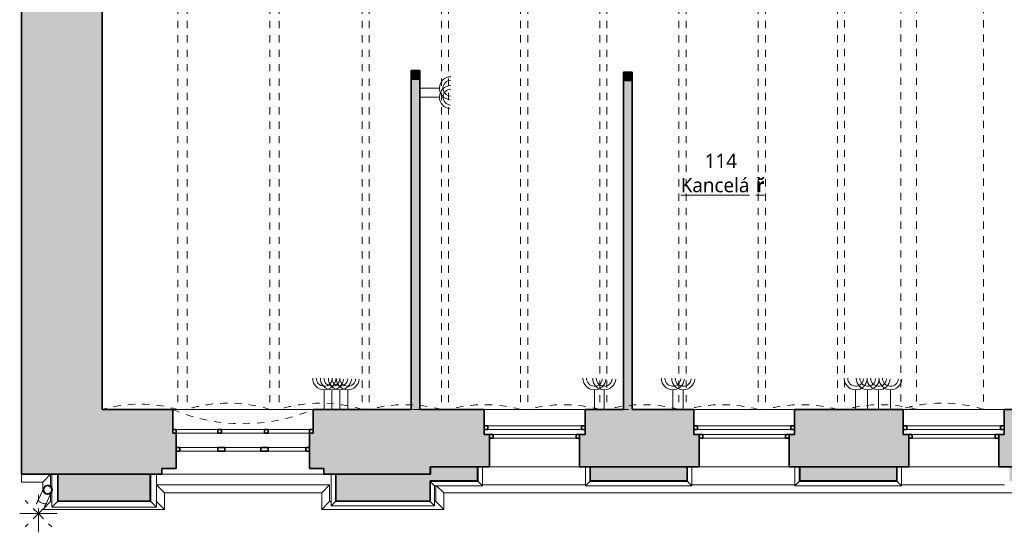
# Model space of a CAD drawing. Header units: metres. Extents: x -0.3 to 46.2, y -4.9 to 27.9.
# Tile 1 of 18: x -0.3 to 13.4, y -0.4 to 6.8. Entities that reach past the tile are written whole.
import ezdxf

# ---------------------------------------------------------------- set-up
doc = ezdxf.new("R2010")
doc.units = ezdxf.units.M
doc.linetypes.add('AV - Cerch_ 1 tecka 4mm', pattern=[0.006, 0.004, -0.001, 0, -0.001])
doc.linetypes.add('AV - Tecka 1mm', pattern=[0.001, 0, -0.001])
doc.layers.add('AV-MISTNOSTI', color=5, linetype='Continuous', lineweight=5, true_color=0x0000ff)
doc.layers.add('AV-TEXTY', color=5, linetype='Continuous', lineweight=13, true_color=0x0000ff)
doc.layers.add('AV-SRAFY', color=7, linetype='Continuous', lineweight=35)
doc.layers.add('AV-STAVBA', color=7, linetype='Continuous', lineweight=18)
doc.styles.add('Trebuchet MS_B', font='trebuc.ttf', dxfattribs={"height": 0.2})

# ---------------------------------------------------------------- blocks, each defined once
blk = doc.blocks.new('SCO_Koncepční obdelníkový sloup - 120_120-1490004-1NP')
at = {"layer": 'AV-STAVBA', "true_color": 0xcccccc}
blk.add_hatch(color=254, dxfattribs=at).paths.add_polyline_path([(0.06, -0.06), (0.06, 0.06), (-0.06, 0.06), (-0.06, -0.06)])
at = {"layer": 'AV-STAVBA', "color": 254, "true_color": 0xcccccc}
for p, q in [((0.06, 0.06), (-0.06, -0.06)), ((-0.06, 0.06), (0.06, -0.06))]:
    blk.add_line(p, q, dxfattribs=at)
at = {"layer": 'AV-STAVBA', "color": 254, "lineweight": 35, "true_color": 0xcccccc}
for p, q in [((0.06, 0.06), (-0.06, 0.06)), ((-0.06, 0.06), (-0.06, -0.06)), ((0.06, -0.06), (0.06, 0.06)), ((-0.06, -0.06), (0.06, -0.06))]:
    blk.add_line(p, q, dxfattribs=at)
blk = doc.blocks.new('SCO_Koncepční obdelníkový sloup - 120_120-1490005-1NP')
at = {"layer": 'AV-STAVBA', "true_color": 0xcccccc}
blk.add_hatch(color=254, dxfattribs=at).paths.add_polyline_path([(0.06, -0.06), (0.06, 0.06), (-0.06, 0.06), (-0.06, -0.06)])
at = {"layer": 'AV-STAVBA', "color": 254, "true_color": 0xcccccc}
for p, q in [((0.06, 0.06), (-0.06, -0.06)), ((-0.06, 0.06), (0.06, -0.06))]:
    blk.add_line(p, q, dxfattribs=at)
at = {"layer": 'AV-STAVBA', "color": 254, "lineweight": 35, "true_color": 0xcccccc}
for p, q in [((0.06, 0.06), (-0.06, 0.06)), ((-0.06, 0.06), (-0.06, -0.06)), ((0.06, -0.06), (0.06, 0.06)), ((-0.06, -0.06), (0.06, -0.06))]:
    blk.add_line(p, q, dxfattribs=at)
blk = doc.blocks.new('WI_3-3_dvojité_vnější půlkruhové nadpraží - 1850x2900-1560097-1NP')
at = {"layer": 'AV-STAVBA', "color": 254, "linetype": 'AV - Cerch_ 1 tecka 4mm', "lineweight": 13, "true_color": 0xcccccc}
for p, q in [((0.975, 0.45), (-0.975, 0.45)), ((-0.975, 0.45), (0.975, 0.45)), ((0.925, 0.45), (-0.925, 0.45)), ((0.975, -0.45), (-0.975, -0.45)), ((0.925, -0.45), (-0.925, -0.45)), ((-0.925, -0.45), (0.925, -0.45))]:
    blk.add_line(p, q, dxfattribs=at)
at = {"layer": 'AV-STAVBA', "color": 254, "lineweight": 35, "true_color": 0xcccccc}
for p, q in [((-0.925, 0.17), (-0.975, 0.17)), ((-0.925, 0.12), (-0.925, 0.17)), ((-0.3, 0.17), (-0.35, 0.17)), ((-0.35, 0.17), (-0.35, 0.12)), ((-0.3, 0.12), (-0.3, 0.17)), ((0.35, 0.17), (0.3, 0.17)), ((0.3, 0.17), (0.3, 0.12)), ((0.35, 0.12), (0.35, 0.17)), ((0.975, 0.17), (0.925, 0.17)), ((0.925, 0.17), (0.925, 0.12)), ((-0.35, 0.12), (-0.3, 0.12)), ((0.3, 0.12), (0.35, 0.12)), ((-0.925, -0.08), (-0.875, -0.08)), ((-0.875, -0.13), (-0.925, -0.13)), ((-0.875, -0.08), (-0.875, -0.13)), ((-0.35, -0.13), (-0.35, -0.08)), ((-0.35, -0.08), (-0.25, -0.08)), ((-0.25, -0.13), (-0.35, -0.13)), ((-0.25, -0.08), (-0.25, -0.13)), ((0.25, -0.13), (0.25, -0.08)), ((0.25, -0.08), (0.35, -0.08)), ((0.35, -0.13), (0.25, -0.13)), ((0.35, -0.08), (0.35, -0.13)), ((0.875, -0.13), (0.875, -0.08)), ((0.875, -0.08), (0.925, -0.08)), ((0.925, -0.13), (0.875, -0.13))]:
    blk.add_line(p, q, dxfattribs=at)
at = {"layer": 'AV-STAVBA', "color": 254, "true_color": 0xcccccc}
for p, q in [((-0.975, 0.12), (-0.975, 0.17)), ((-0.975, 0.17), (0.975, 0.17)), ((-0.925, 0.17), (-0.35, 0.17)), ((-0.925, 0.12), (-0.925, 0.17)), ((-0.3, 0.17), (0.3, 0.17)), ((0.35, 0.17), (0.925, 0.17)), ((0.925, 0.12), (0.925, 0.17)), ((0.975, 0.12), (0.975, 0.17)), ((-0.975, 0.12), (0.975, 0.12)), ((-0.35, 0.12), (-0.925, 0.12)), ((0.3, 0.12), (-0.3, 0.12)), ((0.925, 0.12), (0.35, 0.12)), ((-0.925, -0.08), (-0.925, -0.13)), ((-0.925, -0.08), (0.925, -0.08)), ((-0.925, -0.13), (0.925, -0.13)), ((-0.35, -0.08), (-0.875, -0.08)), ((-0.875, -0.08), (-0.875, -0.13)), ((-0.875, -0.13), (-0.35, -0.13)), ((0.25, -0.08), (-0.25, -0.08)), ((-0.25, -0.13), (0.25, -0.13)), ((0.875, -0.08), (0.35, -0.08)), ((0.35, -0.13), (0.875, -0.13)), ((0.875, -0.08), (0.875, -0.13)), ((0.925, -0.08), (0.925, -0.13))]:
    blk.add_line(p, q, dxfattribs=at)
blk = doc.blocks.new('GM_Nika s klenutým nadpražím - 1950x2970-1315500-1NP')
at = {"layer": 'AV-STAVBA', "color": 254, "linetype": 'AV - Cerch_ 1 tecka 4mm', "lineweight": 13, "true_color": 0xcccccc}
for p, q in [((0.975, 0.45), (-0.975, 0.45)), ((0.975, -0.45), (-0.975, -0.45))]:
    blk.add_line(p, q, dxfattribs=at)
blk.add_arc((0, 2.727), 2.477, 246.8156, 293.1844, dxfattribs=at)
blk = doc.blocks.new('GM_Void_valená klenba - GM_Void_valená klenba-1557070-1NP')
at = {"layer": 'AV-STAVBA', "color": 254, "linetype": 'AV - Cerch_ 1 tecka 4mm', "lineweight": 13, "true_color": 0xcccccc}
for p, q in [((-0.525, 3.1), (-0.525, -3.1)), ((-0.525, 3.1), (0.525, 3.1)), ((0.525, 3.1), (0.525, -3.1)), ((-0.525, -3.1), (0.525, -3.1))]:
    blk.add_line(p, q, dxfattribs=at)
for centre, start, end in [((0, 4.957), 254.2155, 285.7845), ((0, -4.957), 74.2155, 105.7845)]:
    blk.add_arc(centre, 1.93, start, end, dxfattribs=at)
blk = doc.blocks.new('GM_Void_valená klenba - GM_Void_valená klenba-1557069-1NP')
at = {"layer": 'AV-STAVBA', "color": 254, "linetype": 'AV - Cerch_ 1 tecka 4mm', "lineweight": 13, "true_color": 0xcccccc}
for p, q in [((-0.575, 3.1), (-0.575, -3.1)), ((-0.575, 3.1), (0.575, 3.1)), ((0.575, 3.1), (0.575, -3.1)), ((-0.575, -3.1), (0.575, -3.1))]:
    blk.add_line(p, q, dxfattribs=at)
for centre, start, end in [((0, 4.942), 252.6668, 287.3332), ((0, -4.942), 72.6668, 107.3332)]:
    blk.add_arc(centre, 1.93, start, end, dxfattribs=at)
blk = doc.blocks.new('GM_Void_valená klenba - GM_Void_valená klenba-1557068-1NP')
at = {"layer": 'AV-STAVBA', "color": 254, "linetype": 'AV - Cerch_ 1 tecka 4mm', "lineweight": 13, "true_color": 0xcccccc}
for p, q in [((-0.5, 3.1), (-0.5, -3.1)), ((-0.5, 3.1), (0.5, 3.1)), ((0.5, 3.1), (0.5, -3.1)), ((-0.5, -3.1), (0.5, -3.1))]:
    blk.add_line(p, q, dxfattribs=at)
for centre, start, end in [((0, 4.964), 254.9853, 285.0147), ((0, -4.964), 74.9853, 105.0147)]:
    blk.add_arc(centre, 1.93, start, end, dxfattribs=at)
blk = doc.blocks.new('GM_Void_valená klenba - GM_Void_valená klenba-1557067-1NP')
at = {"layer": 'AV-STAVBA', "color": 254, "linetype": 'AV - Cerch_ 1 tecka 4mm', "lineweight": 13, "true_color": 0xcccccc}
for p, q in [((-0.5, 3.005), (-0.5, -3.005)), ((-0.5, 3.005), (0.5, 3.005)), ((0.5, 3.005), (0.5, -3.005)), ((-0.5, -3.005), (0.5, -3.005))]:
    blk.add_line(p, q, dxfattribs=at)
for centre, start, end in [((0, 4.869), 254.9853, 285.0147), ((0, -4.869), 74.9853, 105.0147)]:
    blk.add_arc(centre, 1.93, start, end, dxfattribs=at)
blk = doc.blocks.new('GM_Void_valená klenba - GM_Void_valená klenba-1557066-1NP')
at = {"layer": 'AV-STAVBA', "color": 254, "linetype": 'AV - Cerch_ 1 tecka 4mm', "lineweight": 13, "true_color": 0xcccccc}
for p, q in [((-0.575, 3.005), (-0.575, -3.005)), ((-0.575, 3.005), (0.575, 3.005)), ((0.575, 3.005), (0.575, -3.005)), ((-0.575, -3.005), (0.575, -3.005))]:
    blk.add_line(p, q, dxfattribs=at)
for centre, start, end in [((0, 4.847), 252.6668, 287.3332), ((0, -4.847), 72.6668, 107.3332)]:
    blk.add_arc(centre, 1.93, start, end, dxfattribs=at)
blk = doc.blocks.new('GM_Detový svod_1 - GM_Detový svod_04-1520184-1NP')
at = {"layer": 'AV-STAVBA', "color": 254, "true_color": 0xcccccc}
for p, q in [((0.056, 0.215), (0.001, 0.097)), ((0.11, 0.047), (0.165, 0.165))]:
    blk.add_line(p, q, dxfattribs=at)
at = {"layer": 'AV-STAVBA', "color": 254, "true_color": 0xcccccc, "flags": 128}
for points in [[(0.075, 0.256), (0.076, 0.258), (0.077, 0.26), (0.079, 0.262), (0.08, 0.264), (0.081, 0.266), (0.083, 0.268), (0.084, 0.27), (0.086, 0.272), (0.088, 0.274), (0.089, 0.275), (0.091, 0.277), (0.093, 0.278), (0.095, 0.28), (0.097, 0.281), (0.099, 0.282), (0.101, 0.284), (0.103, 0.285), (0.105, 0.286), (0.108, 0.287), (0.11, 0.287), (0.112, 0.288), (0.114, 0.289), (0.117, 0.289), (0.119, 0.29), (0.121, 0.29), (0.124, 0.29), (0.126, 0.291), (0.129, 0.291), (0.131, 0.291), (0.133, 0.291), (0.136, 0.29), (0.138, 0.29), (0.141, 0.29), (0.143, 0.289), (0.145, 0.289), (0.148, 0.288), (0.15, 0.287), (0.152, 0.286), (0.154, 0.285), (0.155, 0.285)], [(0.155, 0.285), (0.157, 0.284), (0.159, 0.283), (0.161, 0.282), (0.163, 0.28), (0.165, 0.279), (0.167, 0.278), (0.169, 0.276), (0.171, 0.274), (0.172, 0.273), (0.174, 0.271), (0.176, 0.269), (0.177, 0.267), (0.179, 0.265), (0.18, 0.263), (0.181, 0.261), (0.182, 0.259), (0.183, 0.257), (0.184, 0.255), (0.185, 0.253), (0.186, 0.25), (0.187, 0.248), (0.188, 0.246), (0.188, 0.244), (0.189, 0.241), (0.189, 0.239), (0.189, 0.236), (0.189, 0.234), (0.189, 0.232), (0.189, 0.229), (0.189, 0.227), (0.189, 0.224), (0.189, 0.222), (0.188, 0.22), (0.188, 0.217), (0.187, 0.215), (0.187, 0.213), (0.186, 0.21), (0.185, 0.208), (0.184, 0.206), (0.184, 0.205)], [(0.056, 0.215), (0.057, 0.218), (0.059, 0.221), (0.06, 0.224), (0.061, 0.226), (0.062, 0.229), (0.063, 0.231), (0.064, 0.233), (0.065, 0.235), (0.066, 0.238), (0.067, 0.24), (0.068, 0.242), (0.069, 0.243), (0.07, 0.245), (0.071, 0.247), (0.071, 0.248), (0.072, 0.249), (0.073, 0.251), (0.073, 0.252), (0.074, 0.253), (0.074, 0.254), (0.074, 0.254), (0.075, 0.255), (0.075, 0.255), (0.075, 0.256), (0.075, 0.256), (0.075, 0.256), (0.075, 0.256)], [(0.184, 0.205), (0.184, 0.205), (0.184, 0.205), (0.184, 0.205), (0.183, 0.204), (0.183, 0.204), (0.183, 0.203), (0.182, 0.202), (0.182, 0.201), (0.181, 0.2), (0.181, 0.199), (0.18, 0.198), (0.18, 0.196), (0.179, 0.195), (0.178, 0.193), (0.177, 0.191), (0.176, 0.189), (0.175, 0.187), (0.174, 0.185), (0.173, 0.183), (0.172, 0.181), (0.171, 0.178), (0.17, 0.176), (0.169, 0.173), (0.168, 0.171), (0.166, 0.168), (0.165, 0.165), (0.165, 0.165)], [(0.001, 0.097), (0, 0.095), (-0.002, 0.092), (-0.003, 0.089), (-0.004, 0.086), (-0.005, 0.084), (-0.007, 0.081), (-0.008, 0.078), (-0.009, 0.076), (-0.01, 0.074), (-0.011, 0.071), (-0.012, 0.069), (-0.013, 0.067), (-0.014, 0.065), (-0.015, 0.063), (-0.016, 0.061), (-0.017, 0.059), (-0.017, 0.058), (-0.018, 0.056), (-0.019, 0.055), (-0.019, 0.053), (-0.02, 0.052), (-0.02, 0.051), (-0.021, 0.05), (-0.021, 0.049), (-0.022, 0.049), (-0.022, 0.048), (-0.022, 0.047), (-0.022, 0.047), (-0.022, 0.047), (-0.023, 0.047), (-0.023, 0.047)], [(0.086, -0.004), (0.086, -0.004), (0.086, -0.004), (0.086, -0.003), (0.087, -0.003), (0.087, -0.002), (0.087, -0.002), (0.088, -0.001), (0.088, 0), (0.089, 0.001), (0.089, 0.002), (0.09, 0.003), (0.09, 0.005), (0.091, 0.006), (0.092, 0.008), (0.092, 0.009), (0.093, 0.011), (0.094, 0.013), (0.095, 0.015), (0.096, 0.017), (0.097, 0.019), (0.098, 0.022), (0.099, 0.024), (0.1, 0.026), (0.102, 0.029), (0.103, 0.031), (0.104, 0.034), (0.105, 0.037), (0.106, 0.039), (0.108, 0.042), (0.109, 0.045), (0.11, 0.047)]]:
    blk.add_lwpolyline(points, dxfattribs=at)
at = {"layer": 'AV-STAVBA', "color": 254, "lineweight": 35, "true_color": 0xcccccc}
for radius, start, end in [(0.06, 65, 245), (0.058, 65, 245), (0.06, 245, 65), (0.058, 245, 65)]:
    blk.add_arc((0.129, 0.231), radius, start, end, dxfattribs=at)
at = {"layer": 'AV-STAVBA', "color": 254, "true_color": 0xcccccc}
blk.add_arc((0.032, 0.021), 0.06, 155, 170, dxfattribs=at)
for points, knots in [([(0.003, 0.101), (0.001, 0.099), (-0.001, 0.093), (0.002, 0.083), (0.011, 0.07), (0.026, 0.058), (0.038, 0.051), (0.044, 0.048)], [0.4499189, 0.4499189, 0.4499189, 0.4499189, 0.5555556, 0.6666667, 0.7777778, 0.8888889, 1, 1, 1, 1]), ([(0.044, 0.048), (0.051, 0.045), (0.064, 0.041), (0.083, 0.037), (0.098, 0.038), (0.108, 0.042), (0.111, 0.048), (0.111, 0.051)], [0, 0, 0, 0, 0.1111111, 0.2222222, 0.3333333, 0.4444444, 0.5497638, 0.5497638, 0.5497638, 0.5497638])]:
    blk.add_open_spline(points, degree=3, knots=knots, dxfattribs=at)
blk = doc.blocks.new('Zdobná fasáda 1NP - Zdobná fasáda 1NP-1554848-1NP')
at = {"layer": 'AV-STAVBA', "color": 254, "true_color": 0xcccccc}
for p, q in [((6.105, 0.348), (6.105, 0.548)), ((6.165, 0.548), (6.165, 0.288)), ((7.595, 0.288), (7.595, 0.548)), ((7.655, 0.548), (7.655, 0.348)), ((9.015, 0.348), (9.015, 0.548)), ((9.075, 0.548), (9.075, 0.288)), ((10.505, 0.288), (10.505, 0.548)), ((10.565, 0.548), (10.565, 0.348)), ((11.925, 0.348), (11.925, 0.548)), ((11.985, 0.548), (11.985, 0.288)), ((-0.235, 0.338), (-0.235, 0.448)), ((0.06, 0.338), (0.17, 0.448)), ((0.17, 0.448), (0.17, 0.274)), ((0.185, 0.251), (0.185, 0.448)), ((0.265, 0.448), (0.265, 0.068)), ((1.559, 0.068), (1.559, 0.448)), ((1.639, 0.448), (1.639, -0.012)), ((4.064, 0.008), (4.064, 0.448)), ((4.124, 0.448), (4.124, 0.068)), ((0.06, 0.338), (-0.235, 0.338)), ((0.06, 0.223), (0.06, 0.338)), ((1.639, 0.298), (4.044, 0.298)), ((1.749, 0.188), (1.639, 0.298)), ((3.934, 0.188), (4.044, 0.298)), ((4.044, 0.298), (4.044, 0.068)), ((5.445, 0.348), (6.105, 0.348)), ((5.5, 0.288), (5.445, 0.343)), ((5.5, 0.288), (5.5, 0.008)), ((6.165, 0.288), (5.5, 0.288)), ((5.52, 0.068), (5.52, 0.288)), ((5.63, 0.188), (5.53, 0.288)), ((6.165, 0.288), (6.105, 0.348)), ((6.165, 0.298), (7.595, 0.298)), ((7.655, 0.348), (7.595, 0.288)), ((9.075, 0.288), (7.595, 0.288)), ((7.655, 0.348), (9.015, 0.348)), ((9.075, 0.288), (9.015, 0.348)), ((9.075, 0.298), (10.505, 0.298)), ((10.565, 0.348), (10.505, 0.288)), ((11.985, 0.288), (10.505, 0.288)), ((10.565, 0.348), (11.925, 0.348)), ((11.985, 0.288), (11.925, 0.348)), ((11.985, 0.298), (13.415, 0.298)), ((0.17, 0.176), (0.17, 0.068)), ((0.185, 0.216), (0.185, 0.246)), ((0.185, -0.012), (0.185, 0.211)), ((1.749, 0.188), (1.749, -0.042)), ((3.934, 0.188), (1.749, 0.188)), ((3.934, -0.042), (3.934, 0.188)), ((5.63, 0.188), (5.63, -0.042)), ((18.075, 0.188), (5.63, 0.188)), ((0.06, -0.042), (0.17, 0.068)), ((0.17, 0.068), (0.185, 0.068)), ((0.185, -0.012), (0.265, 0.068)), ((0.265, 0.068), (1.559, 0.068)), ((1.639, -0.012), (1.559, 0.068)), ((1.749, -0.042), (1.639, 0.068)), ((3.934, -0.042), (4.044, 0.068)), ((4.044, 0.068), (4.064, 0.068)), ((4.064, 0.008), (4.124, 0.068)), ((5.5, 0.008), (4.064, 0.008)), ((4.124, 0.068), (5.44, 0.068)), ((5.5, 0.008), (5.44, 0.068)), ((5.5, 0.068), (5.52, 0.068)), ((5.63, -0.042), (5.52, 0.068)), ((0.06, -0.042), (0.06, -0.027)), ((1.749, -0.042), (0.06, -0.042)), ((1.639, -0.012), (0.185, -0.012)), ((5.63, -0.042), (3.934, -0.042))]:
    blk.add_line(p, q, dxfattribs=at)
blk = doc.blocks.new('WI_2-1_dvojité_bez středního sloupku_vnější půlkruhové nadpraží - 1250x-1561485-1NP')
at = {"layer": 'AV-STAVBA', "color": 254, "linetype": 'AV - Cerch_ 1 tecka 4mm', "lineweight": 13, "true_color": 0xcccccc}
for p, q in [((0.7, 0.4), (-0.7, 0.4)), ((-0.7, 0.4), (0.7, 0.4)), ((0.625, 0.4), (-0.625, 0.4)), ((0.7, -0.4), (-0.7, -0.4)), ((0.625, -0.4), (-0.625, -0.4)), ((-0.625, -0.4), (0.625, -0.4))]:
    blk.add_line(p, q, dxfattribs=at)
at = {"layer": 'AV-STAVBA', "color": 254, "lineweight": 35, "true_color": 0xcccccc}
for p, q in [((-0.65, 0.17), (-0.7, 0.17)), ((-0.7, 0.17), (-0.7, 0.12)), ((-0.65, 0.12), (-0.65, 0.17)), ((0.7, 0.17), (0.65, 0.17)), ((0.65, 0.17), (0.65, 0.12)), ((0.7, 0.12), (0.7, 0.17)), ((-0.7, 0.12), (-0.65, 0.12)), ((-0.625, 0.05), (-0.575, 0.05)), ((-0.575, 0.05), (-0.575, 0)), ((0.575, 0), (0.575, 0.05)), ((0.575, 0.05), (0.625, 0.05)), ((0.625, 0), (0.575, 0)), ((0.65, 0.12), (0.7, 0.12)), ((-0.575, 0), (-0.625, 0))]:
    blk.add_line(p, q, dxfattribs=at)
at = {"layer": 'AV-STAVBA', "color": 254, "true_color": 0xcccccc}
for p, q in [((-0.7, 0.12), (-0.7, 0.17)), ((-0.7, 0.17), (0.7, 0.17)), ((-0.65, 0.17), (0.031, 0.17)), ((-0.65, 0.12), (-0.65, 0.17)), ((0.031, 0.17), (0.65, 0.17)), ((0.65, 0.12), (0.65, 0.17)), ((0.7, 0.12), (0.7, 0.17)), ((-0.7, 0.12), (0.7, 0.12)), ((0.031, 0.12), (-0.65, 0.12)), ((-0.625, 0.05), (-0.625, 0)), ((-0.625, 0.05), (0.625, 0.05)), ((0.031, 0.05), (-0.575, 0.05)), ((-0.575, 0.05), (-0.575, 0)), ((-0.575, 0), (0.031, 0)), ((0.65, 0.12), (0.031, 0.12)), ((0.575, 0.05), (0.031, 0.05)), ((0.031, 0), (0.575, 0)), ((0.575, 0.05), (0.575, 0)), ((0.625, 0.05), (0.625, 0)), ((-0.625, 0), (0.625, 0))]:
    blk.add_line(p, q, dxfattribs=at)
blk = doc.blocks.new('S_Point - S_Point-1652364-1NP')
at = {"layer": 'AV-STAVBA', "color": 254, "linetype": 'AV - Tecka 1mm', "lineweight": 13, "true_color": 0xcccccc}
for q in [(-0.184, 0.184), (-0.184, -0.184), (0.06, 0.06), (0.184, -0.184)]:
    blk.add_line((0, 0), q, dxfattribs=at)
at = {"layer": 'AV-STAVBA', "color": 254, "true_color": 0xcccccc}
for p, q in [((0, 0.193), (0, 0.26)), ((0, 0), (0, 0.071)), ((0, 0), (0, -0.26)), ((0, 0), (-0.26, 0)), ((0, 0), (0.26, 0))]:
    blk.add_line(p, q, dxfattribs=at)
blk = doc.blocks.new('D0089 - 1514 - OÚPSŘ_Benešova_rvt-1-1NP')
at = {"layer": 'AV-SRAFY', "lineweight": 18, "true_color": 0xcccccc}
for points in [[(-0.235, 1.348), (0.885, 1.348), (0.885, 8.048), (-0.235, 8.048), (-0.235, 2.388)], [(5.293, 1.348), (5.295, 1.348), (5.295, 5.938), (5.175, 5.938), (5.175, 1.348)], [(8.125, 1.348), (8.245, 1.348), (8.245, 5.918), (8.125, 5.918), (8.125, 2.388)]]:
    blk.add_hatch(color=254, dxfattribs=at).paths.add_polyline_path(points)
h = blk.add_hatch(color=254, dxfattribs=at)
h.paths.add_polyline_path([(-0.235, 0.448), (1.715, 0.448), (1.715, 0.528), (1.915, 0.528), (1.915, 1.018), (1.865, 1.018), (1.865, 1.348), (-0.235, 1.348), (-0.235, 0.583)])
h.paths.add_polyline_path([(3.965, 0.448), (5.44, 0.448), (5.44, 1.348), (3.815, 1.348), (3.815, 1.018), (3.765, 1.018), (3.765, 0.528), (3.965, 0.528)])
h = blk.add_hatch(color=254, dxfattribs=at)
h.paths.add_polyline_path([(5.44, 0.548), (6.265, 0.548), (6.265, 0.998), (6.19, 0.998), (6.19, 1.348), (5.44, 1.348), (5.44, 0.583)])
h.paths.add_polyline_path([(13.421, 0.548), (15.035, 0.548), (15.035, 0.998), (14.96, 0.998), (14.96, 1.348), (13.41, 1.348), (13.41, 0.998), (13.335, 0.998), (13.335, 0.548)])
h.paths.add_polyline_path([(11.389, 0.548), (12.085, 0.548), (12.085, 0.998), (12.01, 0.998), (12.01, 1.348), (10.5, 1.348), (10.5, 0.998), (10.425, 0.998), (10.425, 0.548)])
h.paths.add_polyline_path([(7.515, 0.548), (9.175, 0.548), (9.175, 0.998), (9.1, 0.998), (9.1, 1.348), (7.59, 1.348), (7.59, 0.998), (7.515, 0.998), (7.515, 0.944)])
h.paths.add_polyline_path([(16.285, 0.548), (17.115, 0.548), (17.115, 1.348), (16.36, 1.348), (16.36, 0.998), (16.285, 0.998), (16.285, 0.944)])
h = blk.add_hatch(color=254, dxfattribs=at)
h.paths.add_polyline_path([(13.481, 0.355), (14.869, 0.355), (14.869, 0.548), (13.481, 0.548)])
h.paths.add_polyline_path([(10.571, 0.355), (11.919, 0.355), (11.919, 0.548), (10.571, 0.548)])
h.paths.add_polyline_path([(7.661, 0.355), (9.009, 0.355), (9.009, 0.548), (7.661, 0.548)])
h.paths.add_polyline_path([(17.833, 0.355), (17.833, 0.548), (16.471, 0.548), (16.471, 0.355), (17.739, 0.355)])
h.paths.add_polyline_path([(5.445, 0.355), (6.099, 0.355), (6.099, 0.548), (5.445, 0.548), (5.445, 0.448)])
h = blk.add_hatch(color=254, dxfattribs=at)
h.paths.add_polyline_path([(0.271, 0.075), (1.552, 0.075), (1.552, 0.448), (0.271, 0.448)])
h.paths.add_polyline_path([(5.293, 0.075), (5.438, 0.075), (5.438, 0.355), (5.445, 0.355), (5.445, 0.448), (4.13, 0.448), (4.13, 0.075)])
at = {"layer": 'AV-STAVBA', "color": 254, "lineweight": 35, "true_color": 0xcccccc}
for p, q in [((-0.235, 8.048), (-0.235, 1.348)), ((0.885, 1.348), (0.885, 8.048)), ((5.175, 5.938), (5.175, 1.348)), ((5.295, 1.348), (5.295, 5.938)), ((8.125, 5.918), (8.125, 1.348)), ((8.245, 1.348), (8.245, 5.918)), ((-0.235, 1.348), (-0.235, 0.448)), ((1.865, 1.348), (0.885, 1.348)), ((1.865, 1.018), (1.865, 1.348)), ((5.175, 1.348), (3.815, 1.348)), ((3.815, 1.348), (3.815, 1.018)), ((5.44, 1.348), (5.295, 1.348)), ((6.19, 1.348), (5.44, 1.348)), ((6.19, 1.118), (6.19, 1.348)), ((8.125, 1.348), (7.59, 1.348)), ((7.59, 1.348), (7.59, 1.118)), ((9.1, 1.348), (8.245, 1.348)), ((9.1, 1.118), (9.1, 1.348)), ((12.01, 1.348), (10.5, 1.348)), ((10.5, 1.348), (10.5, 1.118)), ((12.01, 1.118), (12.01, 1.348)), ((14.96, 1.348), (13.41, 1.348)), ((13.41, 1.348), (13.41, 1.118)), ((1.915, 1.018), (1.865, 1.018)), ((1.915, 0.528), (1.915, 1.018)), ((3.815, 1.018), (3.765, 1.018)), ((3.765, 1.018), (3.765, 0.528)), ((6.19, 0.998), (6.19, 1.068)), ((6.265, 0.998), (6.19, 0.998)), ((6.265, 0.548), (6.265, 0.998)), ((7.59, 0.998), (7.515, 0.998)), ((7.515, 0.998), (7.515, 0.548)), ((7.59, 1.068), (7.59, 0.998)), ((9.1, 0.998), (9.1, 1.068)), ((9.175, 0.998), (9.1, 0.998)), ((9.175, 0.548), (9.175, 0.998)), ((10.5, 0.998), (10.425, 0.998)), ((10.425, 0.998), (10.425, 0.548)), ((10.5, 1.068), (10.5, 0.998)), ((12.01, 0.998), (12.01, 1.068)), ((12.085, 0.998), (12.01, 0.998)), ((12.085, 0.548), (12.085, 0.998)), ((13.41, 0.998), (13.335, 0.998)), ((13.335, 0.998), (13.335, 0.548)), ((13.41, 1.068), (13.41, 0.998)), ((5.44, 0.448), (5.44, 0.548)), ((5.44, 0.548), (6.265, 0.548)), ((6.099, 0.548), (5.445, 0.548)), ((5.445, 0.548), (5.445, 0.448)), ((6.099, 0.355), (6.099, 0.548)), ((7.515, 0.548), (9.175, 0.548)), ((9.009, 0.548), (7.661, 0.548)), ((7.661, 0.548), (7.661, 0.355)), ((9.009, 0.355), (9.009, 0.548)), ((10.425, 0.548), (12.085, 0.548)), ((11.919, 0.548), (10.571, 0.548)), ((10.571, 0.548), (10.571, 0.355)), ((11.919, 0.355), (11.919, 0.548)), ((13.335, 0.548), (15.035, 0.548)), ((-0.235, 0.448), (1.715, 0.448)), ((1.552, 0.448), (0.271, 0.448)), ((0.271, 0.448), (0.271, 0.075)), ((1.552, 0.075), (1.552, 0.448)), ((1.715, 0.448), (1.715, 0.528)), ((1.715, 0.528), (1.915, 0.528)), ((3.765, 0.528), (3.965, 0.528)), ((3.965, 0.528), (3.965, 0.448)), ((3.965, 0.448), (5.44, 0.448)), ((5.445, 0.448), (4.13, 0.448)), ((4.13, 0.448), (4.13, 0.075)), ((5.438, 0.075), (5.438, 0.355)), ((5.438, 0.355), (5.445, 0.355)), ((5.445, 0.355), (6.099, 0.355)), ((7.661, 0.355), (9.009, 0.355)), ((10.571, 0.355), (11.919, 0.355)), ((0.271, 0.075), (1.552, 0.075)), ((4.13, 0.075), (5.438, 0.075))]:
    blk.add_line(p, q, dxfattribs=at)
at = {"layer": 'AV-STAVBA', "color": 254, "true_color": 0xcccccc}
for p, q in [((1.865, 1.348), (3.815, 1.348)), ((6.19, 1.348), (7.59, 1.348)), ((9.1, 1.348), (10.5, 1.348)), ((12.01, 1.348), (13.41, 1.348)), ((6.105, 0.548), (6.105, 0.348)), ((7.515, 0.548), (6.265, 0.548)), ((7.655, 0.348), (7.655, 0.548)), ((9.015, 0.548), (9.015, 0.348)), ((10.425, 0.548), (9.175, 0.548)), ((10.565, 0.348), (10.565, 0.548)), ((11.925, 0.548), (11.925, 0.348)), ((13.335, 0.548), (12.085, 0.548)), ((0.17, 0.274), (0.17, 0.448)), ((0.265, 0.068), (0.265, 0.448)), ((1.559, 0.448), (1.559, 0.068)), ((3.965, 0.448), (1.715, 0.448)), ((1.715, 0.448), (3.965, 0.448)), ((4.124, 0.068), (4.124, 0.448)), ((4.044, 0.298), (1.639, 0.298)), ((4.044, 0.068), (4.044, 0.298)), ((5.445, 0.348), (5.438, 0.355)), ((5.445, 0.348), (5.445, 0.068)), ((6.105, 0.348), (5.445, 0.348)), ((5.52, 0.068), (5.52, 0.288)), ((6.105, 0.348), (6.099, 0.355)), ((7.595, 0.298), (6.165, 0.298)), ((7.655, 0.348), (7.661, 0.355)), ((9.015, 0.348), (7.655, 0.348)), ((9.015, 0.348), (9.009, 0.355)), ((10.505, 0.298), (9.075, 0.298)), ((10.565, 0.348), (10.571, 0.355)), ((11.925, 0.348), (10.565, 0.348)), ((11.925, 0.348), (11.919, 0.355)), ((13.415, 0.298), (11.985, 0.298)), ((0.17, 0.068), (0.17, 0.176)), ((0.185, 0.068), (0.17, 0.068)), ((0.265, 0.068), (0.271, 0.075)), ((1.559, 0.068), (0.265, 0.068)), ((1.559, 0.068), (1.552, 0.075)), ((4.064, 0.068), (4.044, 0.068)), ((4.124, 0.068), (4.13, 0.075)), ((5.44, 0.068), (4.124, 0.068)), ((5.445, 0.068), (5.438, 0.075)), ((5.445, 0.068), (5.44, 0.068)), ((5.52, 0.068), (5.5, 0.068))]:
    blk.add_line(p, q, dxfattribs=at)
at = {"layer": 'AV-STAVBA', "color": 254, "lineweight": 18, "true_color": 0xcccccc}
for name, p in [('GM_Void_valená klenba - GM_Void_valená klenba-1557070-1NP', (1.41, 4.448)), ('GM_Void_valená klenba - GM_Void_valená klenba-1557069-1NP', (2.64, 4.448)), ('GM_Void_valená klenba - GM_Void_valená klenba-1557069-1NP', (3.92, 4.448)), ('GM_Void_valená klenba - GM_Void_valená klenba-1557068-1NP', (5.095, 4.448)), ('GM_Void_valená klenba - GM_Void_valená klenba-1557068-1NP', (6.195, 4.448)), ('GM_Void_valená klenba - GM_Void_valená klenba-1557068-1NP', (7.295, 4.448)), ('GM_Void_valená klenba - GM_Void_valená klenba-1557068-1NP', (8.395, 4.448)), ('GM_Void_valená klenba - GM_Void_valená klenba-1557068-1NP', (9.495, 4.448)), ('GM_Void_valená klenba - GM_Void_valená klenba-1557068-1NP', (10.595, 4.448)), ('GM_Void_valená klenba - GM_Void_valená klenba-1557067-1NP', (11.695, 4.353)), ('GM_Void_valená klenba - GM_Void_valená klenba-1557066-1NP', (12.55, 4.353)), ('SCO_Koncepční obdelníkový sloup - 120_120-1490005-1NP', (5.235, 5.998)), ('SCO_Koncepční obdelníkový sloup - 120_120-1490004-1NP', (8.185, 5.978)), ('WI_3-3_dvojité_vnější půlkruhové nadpraží - 1850x2900-1560097-1NP', (2.84, 0.898)), ('GM_Nika s klenutým nadpražím - 1950x2970-1315500-1NP', (2.84, 0.898)), ('WI_2-1_dvojité_bez středního sloupku_vnější půlkruhové nadpraží - 1250x-1561485-1NP', (6.89, 0.948)), ('WI_2-1_dvojité_bez středního sloupku_vnější půlkruhové nadpraží - 1250x-1561485-1NP', (9.8, 0.948)), ('WI_2-1_dvojité_bez středního sloupku_vnější půlkruhové nadpraží - 1250x-1561485-1NP', (12.71, 0.948)), ('Zdobná fasáda 1NP - Zdobná fasáda 1NP-1554848-1NP', (0, 0)), ('GM_Detový svod_1 - GM_Detový svod_04-1520184-1NP', (0, 0)), ('S_Point - S_Point-1652364-1NP', (0, -0.1))]:
    blk.add_blockref(name, p, dxfattribs=at)
blk = doc.blocks.new('EF_Zásuvka - Dvojzásuvka-V11-1NP')
at = {"layer": 'AV-STAVBA'}
for p, q in [((38.725, 1.353), (38.805, 1.353)), ((38.725, 1.348), (38.725, 1.353)), ((38.735, 1.353), (38.795, 1.353)), ((38.795, 1.353), (38.735, 1.353)), ((38.735, 1.353), (38.795, 1.353)), ((38.795, 1.353), (38.735, 1.353)), ((38.79, 1.353), (38.74, 1.353)), ((38.79, 1.353), (38.74, 1.353)), ((38.783, 1.353), (38.745, 1.353)), ((38.783, 1.353), (38.745, 1.353)), ((38.783, 1.353), (38.745, 1.353)), ((38.783, 1.353), (38.745, 1.353)), ((38.753, 1.353), (38.756, 1.353)), ((38.753, 1.353), (38.756, 1.353)), ((38.754, 1.353), (38.758, 1.353)), ((38.754, 1.353), (38.758, 1.353)), ((38.766, 1.353), (38.763, 1.353)), ((38.766, 1.353), (38.763, 1.353)), ((38.771, 1.353), (38.768, 1.353)), ((38.771, 1.353), (38.768, 1.353)), ((38.775, 1.353), (38.771, 1.353)), ((38.775, 1.353), (38.771, 1.353)), ((38.776, 1.353), (38.773, 1.353)), ((38.776, 1.353), (38.773, 1.353)), ((38.805, 1.353), (38.805, 1.348))]:
    blk.add_line(p, q, dxfattribs=at)

msp = doc.modelspace()

# ---------------------------------------------------------------- linework, layer by layer
at = {"layer": 'AV-TEXTY', "lineweight": 5}
for p, q in [((5.568, 5.813), (5.295, 5.813)), ((5.568, 5.689), (5.295, 5.689)), ((3.969, 1.621), (3.969, 1.348)), ((4.076, 1.621), (4.076, 1.348)), ((4.187, 1.621), (4.187, 1.348)), ((4.295, 1.621), (4.295, 1.348)), ((7.72, 1.621), (7.72, 1.348)), ((7.857, 1.621), (7.857, 1.348)), ((8.81, 1.621), (8.81, 1.348)), ((8.954, 1.621), (8.954, 1.348)), ((11.348, 1.621), (11.348, 1.348)), ((11.515, 1.621), (11.515, 1.348)), ((11.667, 1.621), (11.667, 1.348)), ((11.83, 1.621), (11.83, 1.348))]:
    msp.add_line(p, q, dxfattribs=at)
for centre, radius, start, end in [((5.728, 5.813), 0.16, 90, 266.4105), ((5.728, 5.813), 0.11, 90, 266.4105), ((5.728, 5.689), 0.16, 90, 266.4105), ((5.728, 5.689), 0.11, 90, 266.4105), ((3.969, 1.781), 0.16, 180, 356.4105), ((3.969, 1.781), 0.11, 180, 356.4105), ((4.076, 1.781), 0.16, 180, 356.4105), ((4.076, 1.781), 0.11, 180, 356.4105), ((4.187, 1.781), 0.16, 180, 356.4105), ((4.187, 1.781), 0.11, 180, 356.4105), ((4.295, 1.781), 0.16, 180, 356.4105), ((4.295, 1.781), 0.11, 180, 356.4105), ((7.72, 1.781), 0.16, 180, 356.4105), ((7.72, 1.781), 0.11, 180, 356.4105), ((7.857, 1.781), 0.16, 180, 356.4105), ((7.857, 1.781), 0.11, 180, 356.4105), ((8.81, 1.781), 0.16, 180, 356.4105), ((8.81, 1.781), 0.11, 180, 356.4105), ((8.954, 1.781), 0.16, 180, 356.4105), ((8.954, 1.781), 0.11, 180, 356.4105), ((11.348, 1.781), 0.16, 180, 356.4105), ((11.348, 1.781), 0.11, 180, 356.4105), ((11.515, 1.781), 0.16, 180, 356.4105), ((11.515, 1.781), 0.11, 180, 356.4105), ((11.667, 1.781), 0.16, 180, 356.4105), ((11.667, 1.781), 0.11, 180, 356.4105), ((11.83, 1.781), 0.16, 180, 356.4105), ((11.83, 1.781), 0.11, 180, 356.4105)]:
    msp.add_arc(centre, radius, start, end, dxfattribs=at)

# ---------------------------------------------------------------- block references
at = {"lineweight": 5}
msp.add_blockref('D0089 - 1514 - OÚPSŘ_Benešova_rvt-1-1NP', (0, 0), dxfattribs=at)
at = {"layer": 'AV-STAVBA', "rotation": 270.0000000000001}
for p in [(3.947, 44.578), (3.947, 44.454)]:
    msp.add_blockref('EF_Zásuvka - Dvojzásuvka-V11-1NP', p, dxfattribs=at)
at = {"layer": 'AV-STAVBA'}
for p in [(-34.796, 0), (-34.689, 0), (-34.578, 0), (-34.471, 0), (-31.045, 0), (-30.908, 0), (-29.956, 0), (-29.811, 0), (-27.417, 0), (-27.25, 0), (-27.098, 0), (-26.935, 0)]:
    msp.add_blockref('EF_Zásuvka - Dvojzásuvka-V11-1NP', p, dxfattribs=at)

# ---------------------------------------------------------------- texts
at = {"layer": 'AV-MISTNOSTI', "char_height": 0.2, "attachment_point": 1, "style": 'Trebuchet MS_B'}
for s, insert, width in [('114', (9.253, 4.903), 0.60127), ('\\LKancelá', (8.919, 4.566), 1.26667), ('\\L\\fTrebuchet MS|b1|i0|c238|p34|;\\Lř', (9.964, 4.566), 0.1443)]:
    msp.add_mtext(s, dxfattribs=dict(at, insert=insert, width=width))

doc.saveas('drawing.dxf')
